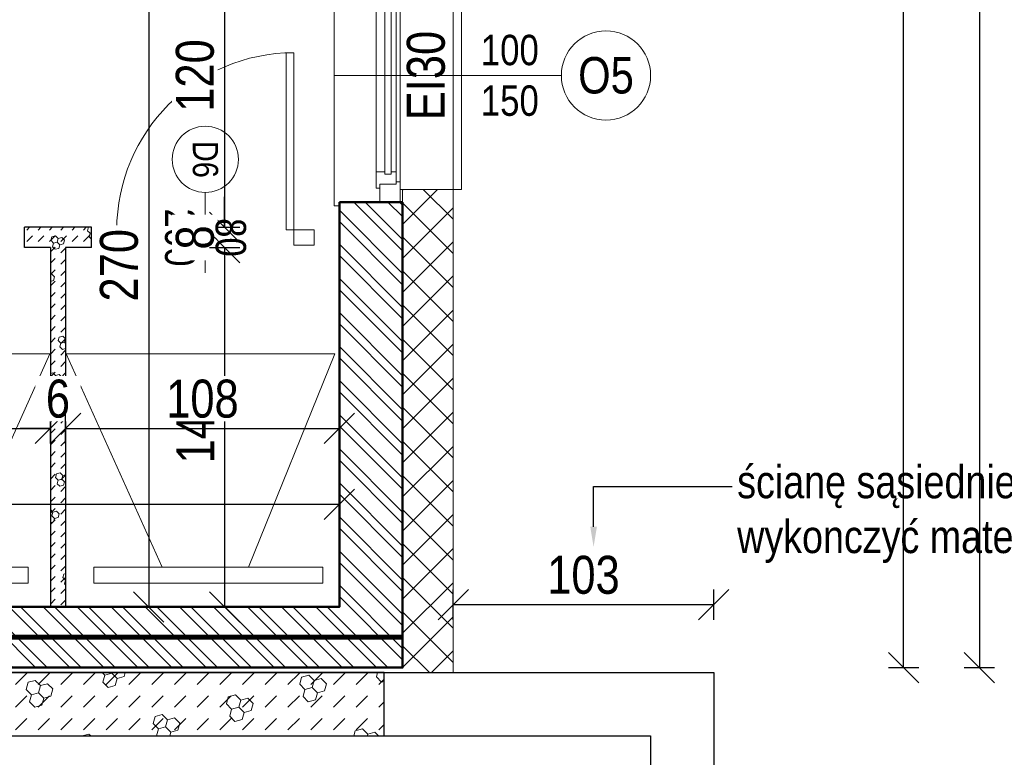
# Model space of a CAD drawing. Header units: millimetres. Extents: x 17147 to 52214, y -18116 to -4632.
# Tile 51 of 186: x 35276 to 35665, y -13598 to -13306. Entities that reach past the tile are written whole.
import ezdxf
from ezdxf import colors
from ezdxf.entities.mleader import LeaderData, LeaderLine
from ezdxf.math import Vec2, Vec3

# ---------------------------------------------------------------- set-up
doc = ezdxf.new("R2010")
doc.units = ezdxf.units.MM
doc.linetypes.add('ACAD_ISO05W100', pattern=[33, 24, -3, 0, -3, 0, -3])
doc.layers.get('Defpoints').update_dxf_attribs({"color": 6})
for name, color, linetype, lineweight in [('A-ARM', 225, 'Continuous', 0), ('A-ciekie', 161, 'Continuous', 9), ('A-DRZ', 154, 'Continuous', 0), ('A-kreskowanie', 253, 'Continuous', 0), ('A-OKN', 154, 'Continuous', 9), ('A-opis', 130, 'Continuous', 9), ('A-wymiar', 177, 'Continuous', 0), ('A_opis_drzwi', 60, 'Continuous', 0), ('A_p_poż', 7, 'Continuous', 0), ('A_SCIANA_ISTN', 253, 'Continuous', 25), ('A_SCIANA_PROJ_KONSTRUKCJA', 3, 'Continuous', 50), ('A_SCINAN_PROJ_DZIALOWA', 5, 'Continuous', 30), ('elewacja C', 253, 'Continuous', 0)]:
    doc.layers.add(name, color=color, linetype=linetype, lineweight=lineweight)
doc.layers.add('A-izolacja', color=7, linetype='Continuous', lineweight=9, true_color=0x4775ff)
doc.layers.add('A_CIENKA_WARSTWY', color=7, linetype='Continuous', lineweight=15, true_color=0x3a3a92)
doc.styles.get("Standard").update_dxf_attribs({"font": 'ARIALN.TTF'})
doc.styles.add('wymiary', font='ARIALN.TTF')
doc.dimstyles.new('anka', dxfattribs={"dimtxt": 15, "dimasz": 12, "dimexe": 6, "dimexo": 0.0625, "dimgap": 4, "dimtad": 1, "dimdec": 0, "dimzin": 0, "dimdsep": 46, "dimtxsty": 'wymiary', "dimblk": 'OBLIQUE', "dimcen": 0.09, "dimclrt": 7, "dimadec": 0, "dimazin": 0, "dimtfac": 1, "dimtdec": 0, "dimtix": 1, "dimtofl": 0, "dimtmove": 0, "dimatfit": 3, "dimldrblk": 'OBLIQUE', "dimfxl": 6, "dimfxlon": 1, "dimtfill": 1, "dimtolj": 1, "dimtzin": 0, "dimarcsym": 0})

# ---------------------------------------------------------------- blocks, each defined once
blk = doc.blocks.new('DRZWI-RZ-41')
at = {"layer": 'A-DRZ'}
for points in [[(9, 43), (3, 43), (3, 35), (9, 35)], [(9, -43), (3, -43), (3, -35), (9, -35)]]:
    blk.add_lwpolyline(points, close=True, dxfattribs=at)
for points in [[(9, -35), (9, -32), (79, -32)], [(79, -35), (79, -32)]]:
    blk.add_lwpolyline(points, dxfattribs=at)
at = {"layer": 'A-DRZ', "extrusion": (0, 0, -1)}
blk.add_lwpolyline([(-9, -35), (-79, -35)], dxfattribs=at)
at = {"layer": 'A-DRZ', "color": 1, "extrusion": (0, 0, -1)}
blk.add_arc((-9, -35), 70, 90, 180, dxfattribs=at)
blk = doc.blocks.new('_OBLIQUE')
at = {"color": 0, "linetype": 'ByBlock'}
blk.add_line((-0.5, -0.5), (0.5, 0.5), dxfattribs=at)
blk = doc.blocks.new('*D243')
at = {"layer": 'A-wymiar', "color": 0, "lineweight": -2, "transparency": 16777216}
for p, q in [((35363.16, -13268.48), (35351.16, -13268.48)), ((35357.16, -13268.48), (35357.16, -13388.48)), ((35351.16, -13388.48), (35363.16, -13388.48))]:
    blk.add_line(p, q, dxfattribs=at)
at = {"layer": 'Defpoints', "color": 0, "transparency": 16777216}
for p in [(35402.54, -13268.48), (35304.54, -13388.48), (35357.16, -13388.48)]:
    blk.add_point(p, dxfattribs=at)
at = {"layer": 'A-wymiar', "color": 0, "lineweight": -2, "transparency": 16777216, "xscale": 12, "yscale": 12, "zscale": 12}
for p, rotation in [((35357.16, -13268.48), 90), ((35357.16, -13388.48), 270)]:
    blk.add_blockref('_OBLIQUE', p, dxfattribs=dict(at, rotation=rotation))
at = {"layer": 'A-wymiar', "color": 7, "lineweight": 9, "transparency": 16777216, "insert": (35345.5, -13328.48), "char_height": 15, "attachment_point": 5, "rotation": 90, "style": 'wymiary', "bg_fill": 3, "box_fill_scale": 1.1, "bg_fill_color": 256, "bg_fill_true_color": 13158600, "bg_fill_transparency": 0}
blk.add_mtext('\\A1;120', dxfattribs=at)
blk = doc.blocks.new('*D244')
at = {"layer": 'A-wymiar', "color": 0, "lineweight": -2, "transparency": 16777216}
for p, q in [((35357.16, -13388.48), (35357.16, -13376.48)), ((35351.16, -13388.48), (35363.16, -13388.48)), ((35351.16, -13396.48), (35363.16, -13396.48)), ((35357.16, -13396.48), (35357.16, -13408.48))]:
    blk.add_line(p, q, dxfattribs=at)
at = {"layer": 'Defpoints', "color": 0, "transparency": 16777216}
for p in [(35304.54, -13388.48), (35304.54, -13396.48), (35357.16, -13396.48)]:
    blk.add_point(p, dxfattribs=at)
at = {"layer": 'A-wymiar', "color": 0, "lineweight": -2, "transparency": 16777216, "xscale": 12, "yscale": 12, "zscale": 12}
for p, rotation in [((35357.16, -13388.48), 270), ((35357.16, -13396.48), 90)]:
    blk.add_blockref('_OBLIQUE', p, dxfattribs=dict(at, rotation=rotation))
at = {"layer": 'A-wymiar', "color": 7, "lineweight": 9, "transparency": 16777216, "insert": (35345.5, -13392.48), "char_height": 15, "attachment_point": 5, "rotation": 90, "style": 'wymiary', "bg_fill": 3, "box_fill_scale": 1.1, "bg_fill_color": 256, "bg_fill_true_color": 13158600, "bg_fill_transparency": 0}
blk.add_mtext('\\A1;8', dxfattribs=at)
blk = doc.blocks.new('*D245')
at = {"layer": 'A-wymiar', "color": 0, "lineweight": -2, "transparency": 16777216}
for p, q in [((35351.16, -13396.48), (35363.16, -13396.48)), ((35357.16, -13396.48), (35357.16, -13538.48)), ((35363.16, -13538.48), (35351.16, -13538.48))]:
    blk.add_line(p, q, dxfattribs=at)
at = {"layer": 'Defpoints', "color": 0, "transparency": 16777216}
for p in [(35304.54, -13396.48), (35357.16, -13538.48), (35402.54, -13538.48)]:
    blk.add_point(p, dxfattribs=at)
at = {"layer": 'A-wymiar', "color": 0, "lineweight": -2, "transparency": 16777216, "xscale": 12, "yscale": 12, "zscale": 12}
for p, rotation in [((35357.16, -13396.48), 90), ((35357.16, -13538.48), 270)]:
    blk.add_blockref('_OBLIQUE', p, dxfattribs=dict(at, rotation=rotation))
at = {"layer": 'A-wymiar', "color": 7, "lineweight": 9, "transparency": 16777216, "insert": (35345.63, -13467.48), "char_height": 15, "attachment_point": 5, "rotation": 90, "style": 'wymiary', "bg_fill": 3, "box_fill_scale": 1.1, "bg_fill_color": 256, "bg_fill_true_color": 13158600, "bg_fill_transparency": 0}
blk.add_mtext('\\A1;142', dxfattribs=at)
blk = doc.blocks.new('*D112')
at = {"layer": 'A-wymiar', "color": 0, "lineweight": -2, "transparency": 16777216}
for p, q in [((35333.16, -13268.48), (35321.16, -13268.48)), ((35327.16, -13268.48), (35327.16, -13538.48)), ((35333.16, -13538.48), (35321.16, -13538.48))]:
    blk.add_line(p, q, dxfattribs=at)
at = {"layer": 'Defpoints', "color": 0, "transparency": 16777216}
for p in [(35402.54, -13268.48), (35327.16, -13538.48), (35402.54, -13538.48)]:
    blk.add_point(p, dxfattribs=at)
at = {"layer": 'A-wymiar', "color": 0, "lineweight": -2, "transparency": 16777216, "xscale": 12, "yscale": 12, "zscale": 12}
for p, rotation in [((35327.16, -13268.48), 90), ((35327.16, -13538.48), 270)]:
    blk.add_blockref('_OBLIQUE', p, dxfattribs=dict(at, rotation=rotation))
at = {"layer": 'A-wymiar', "color": 7, "lineweight": 9, "transparency": 16777216, "insert": (35315.5, -13403.48), "char_height": 15, "attachment_point": 5, "rotation": 90, "style": 'wymiary', "bg_fill": 3, "box_fill_scale": 1.1, "bg_fill_color": 256, "bg_fill_true_color": 13158600, "bg_fill_transparency": 0}
blk.add_mtext('\\A1;270', dxfattribs=at)
blk = doc.blocks.new('*D267')
at = {"layer": 'A-wymiar', "color": 0, "lineweight": -2, "transparency": 16777216}
for p, q in [((35177.79, -13473.95), (35177.79, -13461.95)), ((35288.29, -13473.95), (35288.29, -13461.95)), ((35177.79, -13467.95), (35288.29, -13467.95))]:
    blk.add_line(p, q, dxfattribs=at)
at = {"layer": 'Defpoints', "color": 0, "transparency": 16777216}
for p in [(35288.29, -13467.95), (35177.79, -13538.48), (35288.29, -13538.48)]:
    blk.add_point(p, dxfattribs=at)
at = {"layer": 'A-wymiar', "color": 0, "lineweight": -2, "transparency": 16777216, "xscale": 12, "yscale": 12, "zscale": 12, "rotation": 180}
blk.add_blockref('_OBLIQUE', (35177.79, -13467.95), dxfattribs=at)
at = {"layer": 'A-wymiar', "color": 0, "lineweight": -2, "transparency": 16777216, "xscale": 12, "yscale": 12, "zscale": 12}
blk.add_blockref('_OBLIQUE', (35288.29, -13467.95), dxfattribs=at)
at = {"layer": 'A-wymiar', "color": 7, "lineweight": 9, "transparency": 16777216, "insert": (35233.04, -13456.42), "char_height": 15, "attachment_point": 5, "style": 'wymiary', "bg_fill": 3, "box_fill_scale": 1.1, "bg_fill_color": 256, "bg_fill_true_color": 13158600, "bg_fill_transparency": 0}
blk.add_mtext('\\A1;111', dxfattribs=at)
blk = doc.blocks.new('*D268')
at = {"layer": 'A-wymiar', "color": 0, "lineweight": -2, "transparency": 16777216}
for p, q in [((35288.29, -13473.95), (35288.29, -13461.95)), ((35294.29, -13473.95), (35294.29, -13461.95)), ((35288.29, -13467.95), (35276.29, -13467.95)), ((35294.29, -13467.95), (35306.29, -13467.95))]:
    blk.add_line(p, q, dxfattribs=at)
at = {"layer": 'Defpoints', "color": 0, "transparency": 16777216}
for p in [(35294.29, -13467.95), (35288.29, -13538.48), (35294.29, -13538.48)]:
    blk.add_point(p, dxfattribs=at)
at = {"layer": 'A-wymiar', "color": 0, "lineweight": -2, "transparency": 16777216, "xscale": 12, "yscale": 12, "zscale": 12}
blk.add_blockref('_OBLIQUE', (35288.29, -13467.95), dxfattribs=at)
at = {"layer": 'A-wymiar', "color": 0, "lineweight": -2, "transparency": 16777216, "xscale": 12, "yscale": 12, "zscale": 12, "rotation": 180}
blk.add_blockref('_OBLIQUE', (35294.29, -13467.95), dxfattribs=at)
at = {"layer": 'A-wymiar', "color": 7, "lineweight": 9, "transparency": 16777216, "insert": (35291.29, -13456.29), "char_height": 15, "attachment_point": 5, "style": 'wymiary', "bg_fill": 3, "box_fill_scale": 1.1, "bg_fill_color": 256, "bg_fill_true_color": 13158600, "bg_fill_transparency": 0}
blk.add_mtext('\\A1;6', dxfattribs=at)
blk = doc.blocks.new('*D269')
at = {"layer": 'A-wymiar', "color": 0, "lineweight": -2, "transparency": 16777216}
for p, q in [((35294.29, -13473.95), (35294.29, -13461.95)), ((35402.54, -13473.95), (35402.54, -13461.95)), ((35294.29, -13467.95), (35402.54, -13467.95))]:
    blk.add_line(p, q, dxfattribs=at)
at = {"layer": 'Defpoints', "color": 0, "transparency": 16777216}
for p in [(35402.54, -13467.95), (35294.29, -13538.48), (35402.54, -13538.48)]:
    blk.add_point(p, dxfattribs=at)
at = {"layer": 'A-wymiar', "color": 0, "lineweight": -2, "transparency": 16777216, "xscale": 12, "yscale": 12, "zscale": 12, "rotation": 180}
blk.add_blockref('_OBLIQUE', (35294.29, -13467.95), dxfattribs=at)
at = {"layer": 'A-wymiar', "color": 0, "lineweight": -2, "transparency": 16777216, "xscale": 12, "yscale": 12, "zscale": 12}
blk.add_blockref('_OBLIQUE', (35402.54, -13467.95), dxfattribs=at)
at = {"layer": 'A-wymiar', "color": 7, "lineweight": 9, "transparency": 16777216, "insert": (35348.42, -13456.29), "char_height": 15, "attachment_point": 5, "style": 'wymiary', "bg_fill": 3, "box_fill_scale": 1.1, "bg_fill_color": 256, "bg_fill_true_color": 13158600, "bg_fill_transparency": 0}
blk.add_mtext('\\A1;108', dxfattribs=at)
blk = doc.blocks.new('*D118')
at = {"layer": 'A-wymiar', "color": 0, "lineweight": -2, "transparency": 16777216}
for p, q in [((34945.04, -13491.95), (34945.04, -13503.95)), ((35402.54, -13491.95), (35402.54, -13503.95)), ((34945.04, -13497.95), (35402.54, -13497.95))]:
    blk.add_line(p, q, dxfattribs=at)
at = {"layer": 'Defpoints', "color": 0, "transparency": 16777216}
for p in [(34945.04, -13467.95), (35402.54, -13467.95), (35402.54, -13497.95)]:
    blk.add_point(p, dxfattribs=at)
at = {"layer": 'A-wymiar', "color": 0, "lineweight": -2, "transparency": 16777216, "xscale": 12, "yscale": 12, "zscale": 12, "rotation": 180}
blk.add_blockref('_OBLIQUE', (34945.04, -13497.95), dxfattribs=at)
at = {"layer": 'A-wymiar', "color": 0, "lineweight": -2, "transparency": 16777216, "xscale": 12, "yscale": 12, "zscale": 12}
blk.add_blockref('_OBLIQUE', (35402.54, -13497.95), dxfattribs=at)
at = {"layer": 'A-wymiar', "color": 7, "lineweight": 9, "transparency": 16777216, "insert": (35173.79, -13486.29), "char_height": 15, "attachment_point": 5, "style": 'wymiary', "bg_fill": 3, "box_fill_scale": 1.1, "bg_fill_color": 256, "bg_fill_true_color": 13158600, "bg_fill_transparency": 0}
blk.add_mtext('\\A1;458', dxfattribs=at)
blk = doc.blocks.new('*D431')
at = {"layer": 'A-wymiar', "color": 0, "lineweight": -2, "transparency": 16777216}
for p, q in [((35619.59, -12945.9), (35631.59, -12945.9)), ((35625.59, -13562.48), (35625.59, -12945.9)), ((35619.59, -13562.48), (35631.59, -13562.48))]:
    blk.add_line(p, q, dxfattribs=at)
at = {"layer": 'Defpoints', "color": 0, "transparency": 16777216}
for p in [(35427.54, -12945.9), (35625.59, -12945.9), (35427.54, -13562.48)]:
    blk.add_point(p, dxfattribs=at)
at = {"layer": 'A-wymiar', "color": 0, "lineweight": -2, "transparency": 16777216, "xscale": 12, "yscale": 12, "zscale": 12}
for p, rotation in [((35625.59, -12945.9), 90), ((35625.59, -13562.48), 270)]:
    blk.add_blockref('_OBLIQUE', p, dxfattribs=dict(at, rotation=rotation))
at = {"layer": 'A-wymiar', "color": 7, "transparency": 16777216, "insert": (35613.93, -13254.19), "char_height": 15, "attachment_point": 5, "rotation": 90, "style": 'wymiary', "bg_fill": 3, "box_fill_scale": 1.1, "bg_fill_color": 256, "bg_fill_true_color": 13158600, "bg_fill_transparency": 0}
blk.add_mtext('\\A1;617', dxfattribs=at)
blk = doc.blocks.new('*D166')
at = {"layer": 'A-wymiar', "color": 0, "lineweight": -2, "transparency": 16777216}
for p, q in [((35649.59, -11830.8), (35661.59, -11830.8)), ((35655.59, -11830.8), (35655.59, -13562.48)), ((35649.59, -13562.48), (35661.59, -13562.48))]:
    blk.add_line(p, q, dxfattribs=at)
at = {"layer": 'Defpoints', "color": 0, "transparency": 16777216}
for p in [(35447.54, -11830.8), (35427.54, -13562.48), (35655.59, -13562.48)]:
    blk.add_point(p, dxfattribs=at)
at = {"layer": 'A-wymiar', "color": 0, "lineweight": -2, "transparency": 16777216, "xscale": 12, "yscale": 12, "zscale": 12}
for p, rotation in [((35655.59, -11830.8), 90), ((35655.59, -13562.48), 270)]:
    blk.add_blockref('_OBLIQUE', p, dxfattribs=dict(at, rotation=rotation))
at = {"layer": 'A-wymiar', "color": 7, "transparency": 16777216, "insert": (35643.93, -12696.64), "char_height": 15, "attachment_point": 5, "rotation": 90, "style": 'wymiary', "bg_fill": 3, "box_fill_scale": 1.1, "bg_fill_color": 256, "bg_fill_true_color": 13158600, "bg_fill_transparency": 0}
blk.add_mtext('\\A1;1732', dxfattribs=at)
blk = doc.blocks.new('*D559')
at = {"layer": 'A-wymiar', "color": 0, "lineweight": -2, "transparency": 16777216}
for p, q in [((35447.54, -13543.57), (35447.54, -13531.57)), ((35550.54, -13543.57), (35550.54, -13531.57)), ((35447.54, -13537.57), (35550.54, -13537.57))]:
    blk.add_line(p, q, dxfattribs=at)
at = {"layer": 'Defpoints', "color": 0, "transparency": 16777216}
for p in [(35550.54, -13537.57), (35447.54, -13564.48), (35550.54, -13564.48)]:
    blk.add_point(p, dxfattribs=at)
at = {"layer": 'A-wymiar', "color": 0, "lineweight": -2, "transparency": 16777216, "xscale": 12, "yscale": 12, "zscale": 12, "rotation": 180}
blk.add_blockref('_OBLIQUE', (35447.54, -13537.57), dxfattribs=at)
at = {"layer": 'A-wymiar', "color": 0, "lineweight": -2, "transparency": 16777216, "xscale": 12, "yscale": 12, "zscale": 12}
blk.add_blockref('_OBLIQUE', (35550.54, -13537.57), dxfattribs=at)
at = {"layer": 'A-wymiar', "color": 7, "transparency": 16777216, "insert": (35499.04, -13525.91), "char_height": 15, "attachment_point": 5, "style": 'wymiary', "bg_fill": 3, "box_fill_scale": 1.1, "bg_fill_color": 256, "bg_fill_true_color": 13158600, "bg_fill_transparency": 0}
blk.add_mtext('\\A1;103', dxfattribs=at)
blk = doc.blocks.new('*U44')
at = {"layer": 'A-ciekie'}
for p, q in [((18180.78, 17387.75), (18180.78, 17490.75)), ((18180.78, 17490.75), (18182.78, 17490.75)), ((18231.12, 17484.25), (18226.78, 17484.25)), ((18231.12, 17394.25), (18231.12, 17484.25)), ((18226.78, 17394.25), (18231.12, 17394.25)), ((18182.78, 17387.75), (18180.78, 17387.75))]:
    blk.add_line(p, q, dxfattribs=at)
at = {"layer": 'A-izolacja'}
for points in [[(18206.78, 17489.25), (18206.78, 17484.25), (18226.78, 17484.25)], [(18206.78, 17489.25), (18206.78, 17484.25), (18226.78, 17484.25)], [(18206.78, 17489.25), (18206.78, 17484.25), (18226.78, 17484.25)], [(18226.78, 17484.25), (18206.78, 17484.25), (18206.78, 17489.25)], [(18206.78, 17389.25), (18206.78, 17394.25), (18226.78, 17394.25)], [(18226.78, 17394.25), (18206.78, 17394.25), (18206.78, 17389.25)]]:
    blk.add_lwpolyline(points, dxfattribs=at)
at = {"layer": 'A-OKN', "color": 250}
for p, q in [((18198.78, 17482.75), (18198.78, 17489.25)), ((18198.78, 17489.25), (18206.78, 17489.25)), ((18206.78, 17489.25), (18206.78, 17481.25)), ((18197.28, 17477.25), (18197.28, 17483.75)), ((18197.28, 17483.75), (18198.78, 17483.75)), ((18198.78, 17483.75), (18198.78, 17482.25)), ((18198.78, 17482.25), (18205.28, 17482.25)), ((18205.28, 17482.25), (18205.28, 17477.25)), ((18206.78, 17481.25), (18205.28, 17481.25)), ((18197.28, 17394.75), (18197.28, 17401.25)), ((18205.28, 17401.25), (18205.28, 17396.25)), ((18205.28, 17396.25), (18198.78, 17396.25)), ((18198.78, 17396.25), (18198.78, 17394.75)), ((18198.78, 17389.25), (18198.78, 17395.75)), ((18205.28, 17396.25), (18205.28, 17397.25)), ((18205.28, 17397.25), (18206.78, 17397.25)), ((18206.78, 17397.25), (18206.78, 17389.25)), ((18198.78, 17394.75), (18197.28, 17394.75))]:
    blk.add_line(p, q, dxfattribs=at)
at = {"layer": 'A-OKN'}
for p, q in [((18206.78, 17481.25), (18206.78, 17397.25)), ((18200.78, 17477.25), (18197.28, 17477.25)), ((18197.28, 17401.25), (18197.28, 17477.25)), ((18200.78, 17478.25), (18200.78, 17477.25)), ((18200.78, 17478.25), (18203.28, 17478.25)), ((18203.28, 17478.25), (18200.78, 17478.25)), ((18200.78, 17478.25), (18200.78, 17477.25)), ((18200.78, 17400.25), (18200.78, 17477.25)), ((18203.28, 17477.25), (18203.28, 17478.25)), ((18203.28, 17477.25), (18203.28, 17478.25)), ((18203.28, 17477.25), (18203.28, 17400.25)), ((18205.28, 17477.25), (18203.28, 17477.25)), ((18205.28, 17401.75), (18205.28, 17477.25)), ((18205.28, 17477.25), (18205.28, 17401.25)), ((18197.28, 17401.25), (18200.78, 17401.25)), ((18200.78, 17401.25), (18200.78, 17400.25)), ((18203.28, 17400.25), (18200.78, 17400.25)), ((18200.78, 17400.25), (18203.28, 17400.25)), ((18203.28, 17401.25), (18205.28, 17401.25)), ((18203.28, 17400.25), (18203.28, 17401.25))]:
    blk.add_line(p, q, dxfattribs=at)

msp = doc.modelspace()

# ---------------------------------------------------------------- hatches: boundary and pattern name
at = {"layer": 'A-izolacja'}
h = msp.add_hatch(dxfattribs=at)
h.set_pattern_fill('ANSI37', color=256, scale=3, angle=-90)
h.set_pattern_definition([(315, (-55.926, -40.622), (6.735192, 6.735192), []), (45, (-55.926, -40.622), (-6.735192, 6.735192), [])])
h.paths.add_polyline_path([(35427.54, -13283.48), (35447.54, -13283.48), (35447.54, -12945.9), (35427.54, -12945.9)])
h.paths.add_polyline_path([(35447.54, -13373.48), (35427.54, -13373.48), (35427.54, -13564.48), (35447.54, -13564.48)])
at = {"layer": 'A_SCINAN_PROJ_DZIALOWA', "lineweight": 9, "true_color": 0x27773c, "transparency": 33554610}
h = msp.add_hatch(dxfattribs=at)
h.set_pattern_fill('GAZOBETON S100 ISO 1J', color=97, pattern_type=2)
h.set_pattern_definition([(15, (-1.139, -4.25), (3.882286, 14.4888864), [1.46647, -13.53353]), (15, (0.657, -2.453), (3.882286, 14.4888864), [1.46647, -13.53353]), (15, (-1.796, -1.796), (3.882286, 14.4888864), [1.46647, -13.53353]), (15, (0, 0), (3.882286, 14.4888864), [1.46647, -13.53353]), (15, (-2.453, 0.657), (3.882286, 14.4888864), [1.46647, -13.53353]), (75, (-2.833, -0.759), (-10.6066007, 10.6066014), [1.46647, -13.53353]), (75, (-2.176, -3.213), (-10.6066007, 10.6066014), [1.46647, -13.53353]), (75, (-0.38, -1.417), (-10.6066007, 10.6066014), [1.46647, -13.53353]), (75, (0.278, -3.87), (-10.6066007, 10.6066014), [1.46647, -13.53353]), (75, (2.074, -2.074), (-10.6066007, 10.6066014), [1.46647, -13.53353]), (315, (-2.176, -3.213), (14.4888866, 3.882285), [1.46647, -13.53353]), (315, (-2.833, -0.759), (14.4888866, 3.882285), [1.46647, -13.53353]), (315, (-0.38, -1.417), (14.4888866, 3.882285), [1.46647, -13.53353]), (315, (1.417, 0.38), (14.4888866, 3.882285), [1.46647, -13.53353]), (315, (-1.037, 1.037), (14.4888866, 3.882285), [1.46647, -13.53353]), (45, (0, 0), (4e-16, 4.49012806), [3.175, -3.175])])
h.paths.add_polyline_path([(35294.29, -13538.48), (35294.29, -13396.48), (35304.54, -13396.48), (35304.54, -13388.48), (35278.04, -13388.48), (35278.04, -13396.48), (35288.29, -13396.48), (35288.29, -13538.48)])
h = msp.add_hatch(dxfattribs=at)
h.set_pattern_fill('GAZOBETON S100 ISO 1J', color=97, scale=2, pattern_type=2)
h.set_pattern_definition([(15, (-2.277, -8.5), (7.764572, 28.977773), [2.93294, -27.06706]), (15, (1.315, -4.907), (7.764572, 28.977773), [2.93294, -27.06706]), (15, (-3.592, -3.592), (7.764572, 28.977773), [2.93294, -27.06706]), (15, (0, 0), (7.764572, 28.977773), [2.93294, -27.06706]), (15, (-4.907, 1.315), (7.764572, 28.977773), [2.93294, -27.06706]), (75, (-5.666, -1.518), (-21.213201, 21.213203), [2.93294, -27.06706]), (75, (-4.35, -6.425), (-21.213201, 21.213203), [2.93294, -27.06706]), (75, (-0.76, -2.833), (-21.213201, 21.213203), [2.93294, -27.06706]), (75, (0.556, -7.74), (-21.213201, 21.213203), [2.93294, -27.06706]), (75, (4.148, -4.148), (-21.213201, 21.213203), [2.93294, -27.06706]), (315, (-4.35, -6.425), (28.977773, 7.76457), [2.93294, -27.06706]), (315, (-5.666, -1.518), (28.977773, 7.76457), [2.93294, -27.06706]), (315, (-0.76, -2.833), (28.977773, 7.76457), [2.93294, -27.06706]), (315, (2.833, 0.76), (28.977773, 7.76457), [2.93294, -27.06706]), (315, (-2.074, 2.074), (28.977773, 7.76457), [2.93294, -27.06706]), (45, (0, 0), (9e-16, 8.9802561), [6.35, -6.35])])
h.paths.add_polyline_path([(35420.24, -13564.48), (35170.24, -13564.48), (35170.24, -13589.48), (35420.24, -13589.48)])

# ---------------------------------------------------------------- linework, layer by layer
at = {"layer": 'A-ARM'}
for points in [[(35288.04, -13438.48), (35178.04, -13438.48)], [(35288.04, -13438.48), (35250.13, -13522.77)], [(35400.79, -13438.48), (35294.54, -13438.48)], [(35294.54, -13438.48), (35332.46, -13522.77)], [(35400.79, -13438.48), (35366.63, -13522.77)]]:
    msp.add_lwpolyline(points, dxfattribs=at)
for points in [[(35188.94, -13522.77), (35279.55, -13522.77), (35279.55, -13529.1), (35188.94, -13529.1)], [(35305.44, -13522.77), (35396.05, -13522.77), (35396.05, -13529.1), (35305.44, -13529.1)]]:
    msp.add_lwpolyline(points, close=True, dxfattribs=at)
at = {"layer": 'A-izolacja'}
msp.add_lwpolyline([(35447.54, -13373.48), (35447.54, -13564.48), (34302.54, -13564.48), (34302.54, -13035.69)], dxfattribs=at)
at = {"layer": 'A_CIENKA_WARSTWY'}
msp.add_lwpolyline([(35427.54, -13564.48), (35447.54, -13564.48)], dxfattribs=at)
at = {"layer": 'A_opis_drzwi'}
msp.add_line((35349.54, -13374.69), (35349.54, -13406.48), dxfattribs=at)
msp.add_circle((35349.54, -13361.61), 13.09, dxfattribs=at)
at = {"layer": 'A_p_poż', "color": 1, "linetype": 'ACAD_ISO05W100', "const_width": 2}
msp.add_lwpolyline([(35427.54, -13550.48), (34322.54, -13550.48)], dxfattribs=at)
at = {"layer": 'A_SCIANA_ISTN'}
for points in [[(32894.09, -13564.48), (35550.54, -13564.48), (35550.54, -13742.34)], [(32894.09, -13589.48), (35525.54, -13589.48), (35525.54, -13742.34)]]:
    msp.add_lwpolyline(points, dxfattribs=at)
at = {"layer": 'A_SCIANA_PROJ_KONSTRUKCJA'}
for points in [[(35427.54, -13378.48), (35427.54, -13562.48), (34322.54, -13562.48), (34322.54, -13040.69)], [(35402.54, -13378.48), (35402.54, -13538.48), (34945.04, -13538.48)]]:
    msp.add_lwpolyline(points, dxfattribs=at)
at = {"layer": 'A_SCINAN_PROJ_DZIALOWA'}
for points in [[(35304.54, -13388.48), (35278.04, -13388.48)], [(35278.04, -13396.48), (35278.04, -13388.48)], [(35304.54, -13396.48), (35304.54, -13388.48)], [(35288.29, -13396.48), (35278.04, -13396.48)], [(35288.29, -13396.48), (35288.29, -13538.48)], [(35304.54, -13396.48), (35294.29, -13396.48)], [(35294.29, -13396.48), (35294.29, -13538.48)]]:
    msp.add_lwpolyline(points, dxfattribs=at)
msp.add_lwpolyline([(35420.24, -13564.48), (35170.24, -13564.48), (35170.24, -13589.48), (35420.24, -13589.48)], close=True, dxfattribs=at)

# ---------------------------------------------------------------- block references
at = {"layer": 'A-DRZ', "rotation": 90.00000000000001}
msp.add_blockref('DRZWI-RZ-41', (35349.54, -13398.48), dxfattribs=at)
msp.add_blockref('DRZWI-RZ-41', (35349.54, -13398.48), dxfattribs=at)

# ---------------------------------------------------------------- texts
at = {"layer": 'A_opis_drzwi', "width": 42.7859, "attachment_point": 5, "rotation": 270, "style": 'wymiary'}
for s, insert, char_height in [('D6', (35349.54, -13361.61), 10), ('80\\P200', (35349.54, -13392.48), 12)]:
    msp.add_mtext(s, dxfattribs=dict(at, insert=insert, char_height=char_height))

# ---------------------------------------------------------------- next in the draw order: dimensions: what is measured, and where the dimension line sits
at = {"layer": 'A-wymiar', "lineweight": 9}
dim = msp.add_linear_dim(base=(35357.16, -13388.48), p1=(35402.54, -13268.48), p2=(35304.54, -13388.48), angle=90, dimstyle='anka', override={"dimtmove": 1}, dxfattribs=at)
dim.commit()
dim.dimension.update_dxf_attribs({"geometry": '*D243', "text_midpoint": (35345.5, -13328.48)})
dim = msp.add_linear_dim(base=(35288.29272976, -13467.947335), p1=(35177.79272976, -13538.48285483), p2=(35288.29272976, -13538.48285483), dimstyle='anka', override={"dimtmove": 1}, dxfattribs=at)
dim.commit()
dim.dimension.update_dxf_attribs({"geometry": '*D267', "text_midpoint": (35233.04272976, -13456.41663923)})

# ---------------------------------------------------------------- next in the draw order: dimensions: what is measured, and where the dimension line sits
dim = msp.add_linear_dim(base=(35357.16, -13396.48), p1=(35304.54, -13388.48), p2=(35304.54, -13396.48), angle=90, dimstyle='anka', override={"dimtmove": 1}, dxfattribs=at)
dim.commit()
dim.dimension.update_dxf_attribs({"geometry": '*D244', "text_midpoint": (35345.5, -13392.48)})

# ---------------------------------------------------------------- next in the draw order: dimensions: what is measured, and where the dimension line sits
dim = msp.add_linear_dim(base=(35357.16, -13538.48), p1=(35304.54, -13396.48), p2=(35402.54, -13538.48), angle=90, dimstyle='anka', override={"dimtmove": 1}, dxfattribs=at)
dim.commit()
dim.dimension.update_dxf_attribs({"geometry": '*D245', "text_midpoint": (35345.63, -13467.48)})

# ---------------------------------------------------------------- next in the draw order: dimensions: what is measured, and where the dimension line sits
dim = msp.add_linear_dim(base=(35327.16, -13538.48), p1=(35402.54, -13268.48), p2=(35402.54, -13538.48), angle=90, dimstyle='anka', override={"dimtmove": 1}, dxfattribs=at)
dim.commit()
dim.dimension.update_dxf_attribs({"geometry": '*D112', "text_midpoint": (35315.5, -13403.48)})

# ---------------------------------------------------------------- next in the draw order: linework, layer by layer
at = {"layer": 'A-wymiar'}
msp.add_lwpolyline([(35402.54, -13378.48), (35402.54, -13388.48)], dxfattribs=at)

# ---------------------------------------------------------------- next in the draw order: texts
at = {"layer": 'A-opis', "color": 156, "true_color": 0x0f468a, "insert": (35025.86, -13277.5), "char_height": 15, "attachment_point": 1, "style": 'wymiary'}
msp.add_mtext_dynamic_manual_height_columns('\\pi24.092;{\\LNATRYSK}\\P\\pi31.168;12,90 m²', width=128.0244, gutter_width=12.5, heights=[0], dxfattribs=at)

# ---------------------------------------------------------------- next in the draw order: dimensions: what is measured, and where the dimension line sits
at = {"layer": 'A-wymiar', "lineweight": 9}
dim = msp.add_linear_dim(base=(35294.29, -13467.95), p1=(35288.29, -13538.48), p2=(35294.29, -13538.48), dimstyle='anka', override={"dimtmove": 1}, dxfattribs=at)
dim.commit()
dim.dimension.update_dxf_attribs({"geometry": '*D268', "text_midpoint": (35291.29, -13456.29)})

# ---------------------------------------------------------------- next in the draw order: dimensions: what is measured, and where the dimension line sits
dim = msp.add_linear_dim(base=(35402.54, -13467.95), p1=(35294.29, -13538.48), p2=(35402.54, -13538.48), dimstyle='anka', override={"dimtmove": 1}, dxfattribs=at)
dim.commit()
dim.dimension.update_dxf_attribs({"geometry": '*D269', "text_midpoint": (35348.42, -13456.29)})

# ---------------------------------------------------------------- next in the draw order: dimensions: what is measured, and where the dimension line sits
dim = msp.add_linear_dim(base=(35402.54272976, -13497.947335), p1=(34945.04272976, -13467.947335), p2=(35402.54272976, -13467.947335), dimstyle='anka', override={"dimtmove": 1}, dxfattribs=at)
dim.commit()
dim.dimension.update_dxf_attribs({"geometry": '*D118', "text_midpoint": (35173.79272976, -13486.28874018)})

# ---------------------------------------------------------------- next in the draw order: hatches: boundary and pattern name
at = {"layer": 'A-kreskowanie', "lineweight": 5, "true_color": 0xeb7500}
h = msp.add_hatch(dxfattribs=at)
h.set_pattern_fill('ANSI32', color=30, angle=-90)
h.set_pattern_definition([(315, (-56.926, -40.622), (6.735192, 6.735192), []), (315, (-56.926, -45.112), (6.735192, 6.735192), [])])
h.paths.add_polyline_path([(35402.54, -13278.48), (35427.54, -13278.48), (35427.54, -12950.9), (35402.54, -12950.9)])
h.paths.add_polyline_path([(35427.54, -13378.48), (35402.54, -13378.48), (35402.54, -13538.48), (34945.04, -13538.48), (34945.04, -13373.48), (34921.04, -13373.48), (34921.04, -13538.48), (34347.54, -13538.48), (34347.54, -13040.69), (34323.54, -13040.69), (34323.54, -13562.48), (35427.54, -13562.48)])

# ---------------------------------------------------------------- next in the draw order: dimensions: what is measured, and where the dimension line sits
at = {"layer": 'A-wymiar'}
dim = msp.add_linear_dim(base=(35625.59, -12945.9), p1=(35427.54, -13562.48), p2=(35427.54, -12945.9), angle=90, dimstyle='anka', dxfattribs=at)
dim.commit()
dim.dimension.update_dxf_attribs({"geometry": '*D431', "text_midpoint": (35613.93, -13254.19)})

# ---------------------------------------------------------------- next in the draw order: dimensions: what is measured, and where the dimension line sits
dim = msp.add_linear_dim(base=(35655.59, -13562.48), p1=(35447.54, -11830.8), p2=(35427.54, -13562.48), angle=90, dimstyle='anka', dxfattribs=at)
dim.commit()
dim.dimension.update_dxf_attribs({"geometry": '*D166', "text_midpoint": (35643.93, -12696.64)})

# ---------------------------------------------------------------- next in the draw order: linework, layer by layer
at = {"layer": 'A-izolacja'}
msp.add_lwpolyline([(35427.54, -13378.48), (35427.54, -13373.48), (35447.54, -13373.48)], dxfattribs=at)
at = {"layer": 'A-opis', "lineweight": 9}
msp.add_lwpolyline([(35400.54, -13328.48), (35490.3, -13328.48)], dxfattribs=at)
msp.add_circle((35507.94, -13328.48), 17.64, dxfattribs=at)
at = {"layer": 'A_SCIANA_PROJ_KONSTRUKCJA'}
msp.add_lwpolyline([(35402.54, -13378.48), (35427.54, -13378.48)], dxfattribs=at)

# ---------------------------------------------------------------- next in the draw order: block references
at = {"layer": 'elewacja C', "xscale": -1, "rotation": 180}
msp.add_blockref('*U44', (17219.76, 4110.77), dxfattribs=at)

# ---------------------------------------------------------------- next in the draw order: texts
at = {"layer": 'A-opis', "lineweight": 9, "attachment_point": 5}
for s, width, insert, char_height in [('100\\P150', 8.1842, (35469.92, -13328.48), 12), ('O5', 15.5896, (35507.94, -13328.48), 14.4)]:
    msp.add_mtext_dynamic_manual_height_columns(s, width=width, gutter_width=12.5, heights=[0], dxfattribs=dict(at, insert=insert, char_height=char_height))
at = {"layer": 'A_p_poż', "color": 1, "linetype": 'ACAD_ISO05W100', "insert": (35429.21, -13328.48), "char_height": 15, "attachment_point": 2, "rotation": 90}
msp.add_mtext_dynamic_manual_height_columns('EI30', width=40.9808, gutter_width=12.5, heights=[0], dxfattribs=at)

# ---------------------------------------------------------------- next in the draw order: dimensions: what is measured, and where the dimension line sits
at = {"layer": 'A-wymiar'}
dim = msp.add_linear_dim(base=(35550.54, -13537.57), p1=(35447.54, -13564.48), p2=(35550.54, -13564.48), dimstyle='anka', override={"dimtmove": 1}, dxfattribs=at)
dim.commit()
dim.dimension.update_dxf_attribs({"geometry": '*D559', "text_midpoint": (35499.04, -13525.91)})

# ---------------------------------------------------------------- next in the draw order: leaders
at = {"layer": 'A-opis', "lineweight": 9}
ml = msp.add_multileader_mtext('Standard', dxfattribs=at)
ml.set_content('nawietrzak ścienny %%C125 \\Pz anemostatem, wyposażony \\Pw klapę p.poż, topikową EI3 ', color=256)
ml.set_leader_properties()
ml.build(insert=Vec2(0, 0))
ml.multileader.update_dxf_attribs({"dogleg_length": 54.76, "arrow_head_size": 8})
ctx = ml.context
ctx.base_point, ctx.char_height, ctx.arrow_head_size, ctx.plane_origin = Vec3(35498.19, -13178.43), 13, 8, Vec3(35441.79, -13211.02)
ctx.text_align_type = 2
notes = []
notes.append((ctx, [(0, (1, 1, 0), (35441.79, -13178.43), (1, 0), 56.4, [(0, [(35441.79, -13287.73)], 0, [])])]))
ctx.mtext.insert, ctx.mtext.alignment, ctx.mtext.flow_direction = Vec3(35691.83, -13170.04), 3, 5
ml = msp.add_multileader_mtext('Standard', dxfattribs=at)
ml.set_content('ścianki o wysokości 220cm', color=256)
ml.set_leader_properties()
ml.build(insert=Vec2(0, 0))
ml.multileader.update_dxf_attribs({"dogleg_length": 12.06, "arrow_head_size": 8})
ctx = ml.context
ctx.base_point, ctx.char_height, ctx.arrow_head_size, ctx.plane_origin = Vec3(35186.85, -13288.5), 13, 8, Vec3(35174.79, -13388.48)
notes.append((ctx, [(0, (1, 1, 0), (35174.79, -13288.5), (1, 0), 12.06, [(0, [(35174.79, -13388.48)], 0, [])])]))
ctx.mtext.insert, ctx.mtext.flow_direction = Vec3(35188.85, -13280.08), 5
for ctx, leaders in notes:
    for number, flags, end, landing, length, lines in leaders:
        leader = LeaderData()
        leader.index, (leader.has_last_leader_line, leader.has_dogleg_vector, leader.attachment_direction) = number, flags
        leader.last_leader_point, leader.dogleg_vector, leader.dogleg_length = Vec3(end), Vec3(landing), length
        for number, points, colour, breaks in lines:
            line = LeaderLine()
            line.index, line.vertices, line.color, line.breaks = number, Vec3.list(points), colors.encode_raw_color(colour), breaks
            leader.lines.append(line)
        ctx.leaders.append(leader)

# ---------------------------------------------------------------- next in the draw order: linework, layer by layer
at = {"layer": 'A-wymiar'}
msp.add_lwpolyline([(34302.54, -11841.92), (35447.54, -11841.92), (35447.54, -13564.48), (34302.54, -13564.48)], close=True, dxfattribs=at)

# ---------------------------------------------------------------- next in the draw order: leaders
at = {"layer": 'A-opis', "lineweight": 9}
ml = msp.add_multileader_mtext('Standard', dxfattribs=at)
ml.set_content('ścianę sąsiedniego budynku w pasie o szer. 103cm\\Pwykonczyć materiałem niepalnym', color=256)
ml.set_leader_properties()
ml.build(insert=Vec2(0, 0))
ml.multileader.update_dxf_attribs({"dogleg_length": 13.13, "arrow_head_size": 8})
ctx = ml.context
ctx.base_point, ctx.char_height, ctx.arrow_head_size, ctx.plane_origin = Vec3(35557.8, -13490.96), 13, 8, Vec3(35503.04, -13527.44)
notes = []
notes.append((ctx, [(0, (1, 1, 0), (35503.04, -13490.96), (1, 0), 54.76, [(0, [(35503.04, -13514.81)], 0, [])])]))
ctx.mtext.insert, ctx.mtext.flow_direction = Vec3(35559.8, -13482.55), 5
for ctx, leaders in notes:
    for number, flags, end, landing, length, lines in leaders:
        leader = LeaderData()
        leader.index, (leader.has_last_leader_line, leader.has_dogleg_vector, leader.attachment_direction) = number, flags
        leader.last_leader_point, leader.dogleg_vector, leader.dogleg_length = Vec3(end), Vec3(landing), length
        for number, points, colour, breaks in lines:
            line = LeaderLine()
            line.index, line.vertices, line.color, line.breaks = number, Vec3.list(points), colors.encode_raw_color(colour), breaks
            leader.lines.append(line)
        ctx.leaders.append(leader)

doc.saveas('drawing.dxf')
